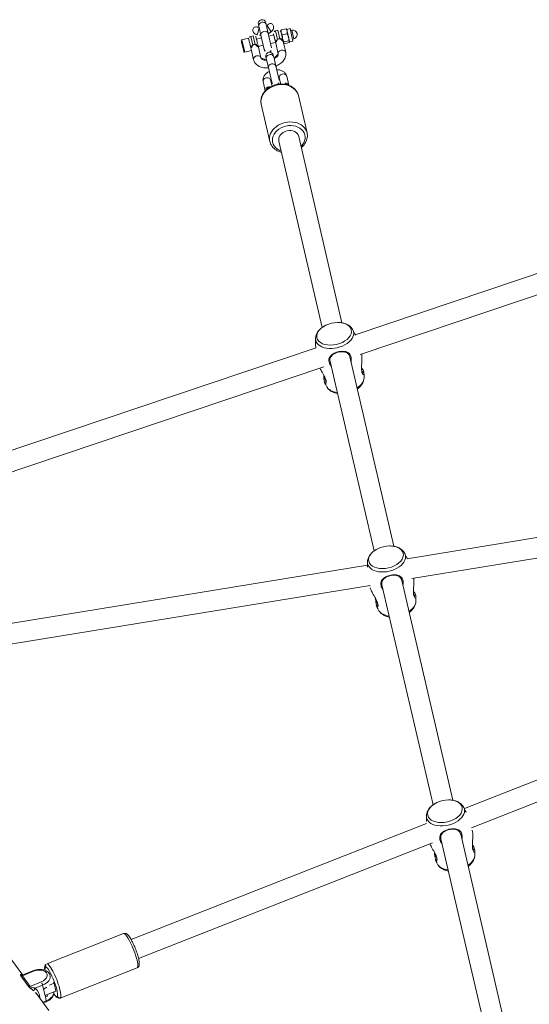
# Model space of a CAD drawing. Extents: x 5477758 to 5478338, y 5918274 to 5918502.
# Tile 113 of 121: x 5477951.285 to 5477951.685, y 5918463.409 to 5918464.182. Entities that reach past the tile are written whole.
import ezdxf

# ---------------------------------------------------------------- set-up
doc = ezdxf.new("R2010")
doc.units = 0
doc.layers.get('0').update_dxf_attribs({"color": 8, "linetype": 'CONTINUOUS', "lineweight": 13})
doc.layers.add('0_PROJEKTOWANE ZABAWKI', color=8, linetype='CONTINUOUS', lineweight=0)

# ---------------------------------------------------------------- blocks, each defined once
blk = doc.blocks.new('zw$CEC1')
for p, q in [((976.458, -618.258), (980.843, -663.577)), ((978.05, -618.103), (982.447, -663.542)), ((1001.184, -629.35), (998.924, -663.569)), ((1002.78, -629.456), (1000.527, -663.567)), ((1014.776, -634.339), (1019.084, -663.642)), ((1016.359, -634.107), (1020.671, -663.437)), ((956.177, -663.833), (956.177, -663.432)), ((956.237, -663.388), (956.218, -663.399)), ((957.237, -663.128), (956.237, -663.128)), ((956.237, -663.388), (956.237, -663.128)), ((956.237, -663.388), (956.378, -663.388)), ((956.378, -663.388), (956.859, -663.388)), ((957.087, -663.028), (956.387, -663.028)), ((956.387, -663.128), (956.387, -663.028)), ((956.579, -663.833), (956.579, -663.432)), ((956.859, -663.388), (957.218, -663.388)), ((957.087, -663.128), (957.087, -663.028)), ((957.139, -663.833), (957.139, -663.432)), ((957.218, -663.388), (957.237, -663.388)), ((957.237, -663.388), (957.237, -663.128)), ((957.237, -663.388), (957.257, -663.399)), ((957.298, -663.833), (957.298, -663.432)), ((956.84, -664.078), (956.137, -664.078)), ((956.137, -664.078), (956.137, -664.278)), ((956.137, -664.278), (956.84, -664.278)), ((956.237, -663.878), (956.218, -663.866)), ((956.237, -663.878), (956.378, -663.878)), ((956.378, -663.878), (956.859, -663.878)), ((956.859, -663.878), (956.997, -663.878)), ((957.969, -663.878), (957.107, -663.878)), ((957.237, -663.878), (957.257, -663.866)), ((960.555, -664.228), (959.816, -664.228)), ((961.509, -663.678), (964.526, -663.678)), ((983.864, -663.584), (983.786, -663.668)), ((1001.904, -663.584), (1001.826, -663.668)), ((1022.403, -663.584), (1022.325, -663.668)), ((955.486, -664.878), (955.349, -664.878)), ((955.486, -664.878), (956.225, -664.878)), ((957.387, -664.878), (956.225, -664.878)), ((956.806, -664.478), (956.337, -664.478)), ((956.437, -664.878), (956.437, -664.478)), ((957.037, -664.878), (957.037, -664.478)), ((957.969, -664.478), (957.107, -664.478)), ((958.103, -664.878), (957.965, -664.878)), ((958.103, -664.878), (958.842, -664.878)), ((960.004, -664.878), (958.842, -664.878)), ((960.318, -664.828), (959.816, -664.828)), ((964.649, -664.378), (979.698, -664.378)), ((982.446, -664.378), (997.738, -664.378)), ((1000.486, -664.378), (1018.237, -664.378)), ((1020.985, -664.378), (1038.08, -664.378)), ((955.349, -665.478), (955.486, -665.478)), ((955.486, -665.478), (956.225, -665.478)), ((956.225, -665.478), (957.387, -665.478)), ((956.437, -665.878), (956.437, -665.478)), ((957.037, -665.878), (957.037, -665.478)), ((957.965, -665.478), (958.103, -665.478)), ((958.103, -665.478), (958.842, -665.478)), ((958.842, -665.478), (960.004, -665.478)), ((959.816, -665.528), (960.318, -665.528)), ((956.84, -666.078), (956.137, -666.078)), ((956.137, -666.078), (956.137, -666.278)), ((956.137, -666.278), (956.84, -666.278)), ((956.997, -666.478), (956.237, -666.478)), ((956.237, -667.018), (956.237, -666.478)), ((956.337, -665.878), (956.806, -665.878)), ((957.107, -665.878), (957.969, -665.878)), ((957.107, -666.478), (957.969, -666.478)), ((957.237, -667.018), (957.237, -666.478)), ((959.816, -666.128), (960.555, -666.128)), ((964.649, -665.978), (979.698, -665.978)), ((982.446, -665.978), (997.738, -665.978)), ((982.738, -666.548), (986.713, -707.63)), ((1000.486, -665.978), (1018.237, -665.978)), ((1020.985, -665.978), (1038.08, -665.978)), ((956.237, -667.018), (957.237, -667.018)), ((957.177, -667.078), (956.297, -667.078)), ((961.509, -666.678), (964.526, -666.678)), ((981.156, -666.809), (985.121, -707.784)), ((983.864, -666.772), (983.786, -666.688)), ((998.714, -666.743), (996.285, -703.519)), ((1000.308, -666.893), (997.882, -703.625)), ((1001.904, -666.772), (1001.826, -666.688)), ((1019.55, -666.809), (1023.18, -691.502)), ((1021.149, -666.686), (1024.763, -691.269)), ((1022.403, -666.772), (1022.325, -666.688)), ((1023.536, -698.39), (1022.592, -691.97)), ((1026.405, -697.968), (1025.461, -691.548)), ((1024.539, -698.346), (1024.512, -698.346)), ((1025.099, -698.212), (1025.163, -698.187)), ((1025.163, -698.187), (1025.22, -698.576)), ((1025.163, -698.187), (1025.794, -698.187)), ((1025.927, -699.092), (1025.794, -698.187)), ((1025.209, -699.718), (1025.107, -699.092)), ((1025.423, -699.092), (1025.107, -699.092)), ((1026.053, -699.092), (1025.423, -699.092)), ((1025.615, -699.729), (1027.163, -699.069)), ((1026.368, -699.092), (1026.053, -699.092)), ((1026.368, -699.092), (1026.416, -699.388)), ((1026.486, -699.358), (1026.447, -699.111)), ((1023.974, -700.423), (1023.838, -699.581)), ((1024.028, -700.475), (1023.878, -699.549)), ((1024.831, -699.143), (1024.98, -700.069)), ((1022.638, -700.998), (1023.975, -700.428)), ((1024.006, -700.608), (1024.959, -700.202)), ((1024.98, -700.069), (1024.028, -700.475))]:
    blk.add_line(p, q)
for centre, radius, start, end in [((956.737, -663.028), 0.35, 0, 180), ((956.337, -664.078), 0.2, 90, 180), ((956.337, -664.278), 0.2, 180, 270), ((955.349, -665.178), 0.3, 90, 270), ((957.387, -665.178), 0.3, 15.64611, 90), ((957.965, -665.178), 0.3, 90, 270), ((960.004, -665.178), 0.3, 19.33932, 90), ((981.717, -665.178), 2.175, 167.38489, 192.61511), ((999.757, -665.178), 2.175, 167.38489, 192.61511), ((1020.256, -665.178), 2.175, 167.38489, 192.61511), ((957.387, -665.178), 0.3, 270, 344.35389), ((960.004, -665.178), 0.3, 270, 340.66068), ((956.337, -666.078), 0.2, 90, 180), ((956.337, -666.278), 0.2, 180, 270), ((956.297, -667.018), 0.06, 180, 270), ((957.177, -667.018), 0.06, 270, 0)]:
    blk.add_arc(centre, radius, start, end)
for centre, major_axis, ratio, start_param, end_param in [((956.806, -664.078), (0, 0.2), 0.171491, 4.712389, 6.283185), ((956.806, -664.278), (0, -0.2), 0.171491, 0, 1.570796), ((957.969, -664.178), (0, -0.3), 0.788011, 3.141593, 6.283185), ((959.816, -664.528), (0, 0.3), 0.788011, 0, 3.141593), ((961.509, -665.178), (0, -1.5), 0.788011, 3.141593, 6.283185), ((960.555, -664.528), (0, 0.3), 0.788011, 0, 2.115993), ((964.526, -665.178), (0, 1.5), 0.788011, 0, 3.141593), ((964.649, -665.178), (0, -1.3), 0.788011, 2.23367, 7.191108), ((980.399, -665.178), (0, 1.39), 0.615661, 1.919462, 7.505316), ((980.58, -665.178), (0, -1.527), 0.615661, 6.127432, 9.580532), ((984.155, -665.178), (0, 1.527), 0.615661, 5.263802, 6.127432), ((998.439, -665.178), (0, 1.39), 0.615661, 1.919462, 7.505316), ((998.62, -665.178), (0, -1.527), 0.615661, 6.127432, 9.580532), ((1002.194, -665.178), (0, 1.527), 0.615661, 5.263802, 6.127432), ((1018.939, -665.178), (0, 1.39), 0.615661, 1.919462, 7.505316), ((1019.12, -665.178), (0, -1.527), 0.615661, 6.127432, 9.580532), ((1022.694, -665.178), (0, 1.527), 0.615661, 5.263802, 6.127432), ((955.486, -665.178), (0, -0.3), 0.788011, 3.141593, 6.283185), ((956.225, -665.178), (0, -0.3), 0.788011, 3.141593, 6.283185), ((958.103, -665.178), (0, 0.3), 0.788011, 0, 3.141593), ((958.842, -665.178), (0, -0.3), 0.788011, 3.141593, 6.283185), ((964.649, -665.178), (0, -0.8), 0.788011, 3.141593, 6.283185), ((959.816, -665.828), (0, 0.3), 0.788011, 0, 3.141593), ((960.555, -665.828), (0, -0.3), 0.788011, 4.167192, 6.283185), ((956.806, -666.078), (0, 0.2), 0.171491, 4.712389, 6.283185), ((956.806, -666.278), (0, -0.2), 0.171491, 0, 1.570796), ((957.969, -666.178), (0, 0.3), 0.788011, 0, 3.141593), ((984.155, -665.178), (0, -1.527), 0.615661, 0.155754, 1.019383), ((1002.194, -665.178), (0, -1.527), 0.615661, 0.155754, 1.019383), ((1022.694, -665.178), (0, -1.527), 0.615661, 0.155754, 1.019383), ((1024.027, -691.759), (-1.435, -0.211), 0.183044, 3.141593, 6.283185), ((1024.971, -698.179), (1.435, 0.211), 0.183044, 0, 3.141593), ((1024.999, -698.373), (-1.237, -0.182), 0.183044, 2.434663, 6.897606), ((1024.512, -699.346), (0, 1), 0.615661, 4.968952, 6.283185), ((1025.773, -699.346), (0, 1), 0.615661, 4.968952, 6.210794), ((1024.354, -699.346), (0, 0.8), 0.615661, 4.968952, 8.110545), ((1024.988, -699.143), (0.197, 0.032), 0.199964, 0.891363, 2.46216), ((1024.827, -699.346), (0, 1), 0.615661, 4.968952, 5.75222), ((1025.458, -699.346), (0, -1), 0.615661, 1.82736, 2.448725), ((1026.249, -699.143), (0.197, 0.032), 0.199964, 0, 0.891363), ((1024.036, -699.549), (-0.197, -0.032), 0.199964, 5.603752, 6.283185), ((1026.064, -701.114), (-0.647, 1.518), 0.762217, 5.785705, 6.475328), ((1025.328, -699.667), (0.121, -0.159), 0.635409, 4.551611, 6.122408), ((1026.184, -701.063), (-0.568, 1.334), 0.762217, 0, 0.192143), ((1023.87, -700.475), (0.078, -0.184), 0.762217, 0.500293, 1.25675), ((1024.823, -700.069), (-0.078, 0.184), 0.762217, 3.641886, 4.398342)]:
    blk.add_ellipse(centre, major_axis=major_axis, ratio=ratio, start_param=start_param, end_param=end_param)
for points, weights in [([(956.378, -663.388), (956.285, -663.388), (956.177, -663.432)], [1, 1.0379548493, 1]), ([(956.177, -663.432), (956.199, -663.41), (956.218, -663.399)], [1, 1.01849232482, 1.01896502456]), ([(956.579, -663.432), (956.471, -663.388), (956.378, -663.388)], [1, 1.0379548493, 1]), ([(956.859, -663.388), (956.729, -663.388), (956.579, -663.432)], [1, 1.0379548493, 1]), ([(957.139, -663.432), (956.989, -663.388), (956.859, -663.388)], [1, 1.0379548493, 1]), ([(957.218, -663.388), (957.182, -663.388), (957.139, -663.432)], [1, 1.0379548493, 1]), ([(957.298, -663.432), (957.255, -663.388), (957.218, -663.388)], [1, 1.0379548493, 1]), ([(956.218, -663.866), (956.199, -663.855), (956.177, -663.833)], [1.01896502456, 1.01849232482, 1]), ([(956.177, -663.833), (956.285, -663.878), (956.378, -663.878)], [1, 1.0379548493, 1]), ([(956.378, -663.878), (956.471, -663.878), (956.579, -663.833)], [1, 1.0379548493, 1]), ([(956.579, -663.833), (956.729, -663.878), (956.859, -663.878)], [1, 1.0379548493, 1]), ([(956.859, -663.878), (956.989, -663.878), (957.139, -663.833)], [1, 1.0379548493, 1]), ([(957.139, -663.833), (957.182, -663.878), (957.218, -663.878)], [1, 1.0379548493, 1]), ([(957.218, -663.878), (957.255, -663.878), (957.298, -663.833)], [1, 1.0379548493, 1])]:
    blk.add_rational_spline(points, weights, degree=2)
for points in [[(982.454, -663.428), (982.448, -663.428), (982.442, -663.428), (982.436, -663.428)], [(1020.993, -663.428), (1020.885, -663.427), (1020.778, -663.428), (1020.67, -663.431)], [(960.56, -664.228), (960.558, -664.228), (960.556, -664.228), (960.555, -664.228)], [(960.555, -666.128), (960.556, -666.128), (960.558, -666.128), (960.56, -666.128)], [(1000.305, -666.927), (1000.368, -666.928), (1000.431, -666.928), (1000.493, -666.927)]]:
    blk.add_open_spline(points, degree=3)
for points, knots in [([(982.454, -663.428), (982.485, -663.429), (982.52, -663.431), (982.684, -663.452), (982.84, -663.492), (983.122, -663.575), (983.247, -663.615), (983.466, -663.675), (983.559, -663.697), (983.713, -663.722), (983.777, -663.728), (983.885, -663.728), (983.93, -663.722), (984.017, -663.698), (984.046, -663.675), (984.055, -663.631), (984.033, -663.609), (983.956, -663.588), (983.914, -663.584), (983.864, -663.584)], [2.563281, 2.563281, 2.563281, 2.563281, 2.697965, 2.697965, 3.153203, 3.153203, 3.502067, 3.502067, 3.780122, 3.780122, 4.001384, 4.001384, 4.222645, 4.222645, 4.547705, 4.547705, 4.884312, 4.884312, 5.105983, 5.105983, 5.105983, 5.105983]), ([(1000.537, -663.43), (1000.556, -663.431), (1000.576, -663.433), (1000.724, -663.452), (1000.88, -663.492), (1001.162, -663.575), (1001.287, -663.615), (1001.505, -663.675), (1001.599, -663.697), (1001.753, -663.722), (1001.816, -663.728), (1001.925, -663.728), (1001.97, -663.722), (1002.057, -663.698), (1002.085, -663.675), (1002.094, -663.631), (1002.073, -663.609), (1001.996, -663.588), (1001.954, -663.584), (1001.904, -663.584)], [2.621859, 2.621859, 2.621859, 2.621859, 2.697965, 2.697965, 3.153203, 3.153203, 3.502067, 3.502067, 3.780122, 3.780122, 4.001384, 4.001384, 4.222645, 4.222645, 4.547705, 4.547705, 4.884312, 4.884312, 5.105983, 5.105983, 5.105983, 5.105983]), ([(1020.993, -663.428), (1021.024, -663.429), (1021.059, -663.431), (1021.224, -663.452), (1021.379, -663.492), (1021.661, -663.575), (1021.787, -663.615), (1022.005, -663.675), (1022.099, -663.697), (1022.253, -663.722), (1022.316, -663.728), (1022.424, -663.728), (1022.47, -663.722), (1022.556, -663.698), (1022.585, -663.675), (1022.594, -663.631), (1022.572, -663.609), (1022.495, -663.588), (1022.454, -663.584), (1022.403, -663.584)], [2.563281, 2.563281, 2.563281, 2.563281, 2.697965, 2.697965, 3.153203, 3.153203, 3.502067, 3.502067, 3.780122, 3.780122, 4.001384, 4.001384, 4.222645, 4.222645, 4.547705, 4.547705, 4.884312, 4.884312, 5.105983, 5.105983, 5.105983, 5.105983]), ([(956.84, -664.078), (956.828, -664.11), (956.821, -664.145), (956.821, -664.211), (956.828, -664.245), (956.84, -664.278)], [0.8233372, 0.8233372, 0.8233372, 0.8233372, 0.9225373, 0.9225373, 1.0217374, 1.0217374, 1.0217374, 1.0217374]), ([(957.107, -663.878), (957.077, -663.878), (957.042, -663.886), (956.975, -663.916), (956.943, -663.939), (956.889, -663.992), (956.864, -664.025), (956.845, -664.067), (956.842, -664.072), (956.84, -664.078)], [0.4612687, 0.4612687, 0.4612687, 0.4612687, 0.5764284, 0.5764284, 0.6915882, 0.6915882, 0.8070628, 0.8070628, 0.8233372, 0.8233372, 0.8233372, 0.8233372]), ([(956.84, -664.278), (956.842, -664.283), (956.845, -664.288), (956.864, -664.33), (956.889, -664.364), (956.943, -664.416), (956.975, -664.439), (957.042, -664.47), (957.077, -664.478), (957.107, -664.478)], [1.0217374, 1.0217374, 1.0217374, 1.0217374, 1.0380119, 1.0380119, 1.1534864, 1.1534864, 1.2686462, 1.2686462, 1.383806, 1.383806, 1.383806, 1.383806]), ([(957.107, -663.878), (957.089, -663.878), (957.072, -663.878), (957.039, -663.878), (957.022, -663.878), (957.003, -663.878), (957, -663.878), (956.997, -663.878)], [-0.000731, -0.000731, -0.000731, -0.000731, 0.0543454, 0.0543454, 0.1086958, 0.1086958, 0.1182162, 0.1182162, 0.1182162, 0.1182162]), ([(958.861, -664.878), (958.857, -664.857), (958.854, -664.837), (958.824, -664.682), (958.782, -664.552), (958.668, -664.314), (958.595, -664.206), (958.424, -664.033), (958.327, -663.966), (958.139, -663.894), (958.054, -663.878), (957.969, -663.878)], [3.39678, 3.39678, 3.39678, 3.39678, 3.449185, 3.449185, 3.803886, 3.803886, 4.158569, 4.158569, 4.480785, 4.480785, 4.712389, 4.712389, 4.712389, 4.712389]), ([(959.816, -664.228), (959.749, -664.228), (959.681, -664.241), (959.553, -664.289), (959.493, -664.325), (959.378, -664.421), (959.326, -664.484), (959.232, -664.633), (959.194, -664.722), (959.16, -664.836), (959.155, -664.857), (959.15, -664.878)], [1.570796, 1.570796, 1.570796, 1.570796, 1.798267, 1.798267, 2.044538, 2.044538, 2.343242, 2.343242, 2.698722, 2.698722, 2.777488, 2.777488, 2.777488, 2.777488]), ([(961.509, -666.678), (961.382, -666.678), (961.255, -666.653), (961.014, -666.559), (960.899, -666.489), (960.691, -666.307), (960.598, -666.194), (960.444, -665.937), (960.383, -665.792), (960.303, -665.485), (960.283, -665.323), (960.286, -665), (960.309, -664.838), (960.395, -664.532), (960.459, -664.386), (960.622, -664.129), (960.721, -664.016), (960.943, -663.837), (961.065, -663.769), (961.297, -663.695), (961.403, -663.678), (961.509, -663.678)], [4.712389, 4.712389, 4.712389, 4.712389, 5.009906, 5.009906, 5.31448, 5.31448, 5.633101, 5.633101, 5.961768, 5.961768, 6.294226, 6.294226, 6.627402, 6.627402, 6.959734, 6.959734, 7.287847, 7.287847, 7.604894, 7.604894, 7.853982, 7.853982, 7.853982, 7.853982]), ([(964.526, -663.678), (964.652, -663.678), (964.779, -663.702), (965.021, -663.796), (965.135, -663.867), (965.344, -664.049), (965.437, -664.161), (965.53, -664.317), (965.547, -664.347), (965.562, -664.378)], [1.5707963, 1.5707963, 1.5707963, 1.5707963, 1.8683137, 1.8683137, 2.1728874, 2.1728874, 2.4915085, 2.4915085, 2.5649464, 2.5649464, 2.5649464, 2.5649464]), ([(980.435, -663.669), (980.342, -663.693), (980.256, -663.731), (980.098, -663.83), (980.028, -663.89), (979.903, -664.024), (979.848, -664.098), (979.753, -664.256), (979.712, -664.34), (979.643, -664.517), (979.616, -664.608), (979.595, -664.703)], [1.72655, 1.72655, 1.72655, 1.72655, 1.939826, 1.939826, 2.153101, 2.153101, 2.366376, 2.366376, 2.579652, 2.579652, 2.792927, 2.792927, 2.792927, 2.792927]), ([(980.876, -663.57), (980.857, -663.574), (980.838, -663.578), (980.689, -663.608), (980.56, -663.637), (980.435, -663.669)], [7.97254672, 7.97254672, 7.97254672, 7.97254672, 7.97724161, 7.97724161, 8.00973539, 8.00973539, 8.00973539, 8.00973539]), ([(982.839, -664.378), (982.751, -664.335), (982.659, -664.307), (982.522, -664.29), (982.476, -664.289), (982.336, -664.3), (982.251, -664.329), (982.09, -664.433), (982.021, -664.514), (981.916, -664.721), (981.881, -664.848), (981.847, -665.129), (981.849, -665.284), (981.894, -665.561), (981.935, -665.685), (982.06, -665.894), (982.148, -665.977), (982.329, -666.051), (982.405, -666.065), (982.592, -666.064), (982.703, -666.039), (982.819, -665.987), (982.829, -665.983), (982.839, -665.978)], [0.917325, 0.917325, 0.917325, 0.917325, 1.195172, 1.195172, 1.338163, 1.338163, 1.641443, 1.641443, 2.000354, 2.000354, 2.378495, 2.378495, 2.778067, 2.778067, 3.160574, 3.160574, 3.571316, 3.571316, 3.82522, 3.82522, 4.155877, 4.155877, 4.187606, 4.187606, 4.187606, 4.187606]), ([(983.864, -663.584), (983.794, -663.584), (983.707, -663.593), (983.535, -663.619), (983.456, -663.634), (983.373, -663.649)], [0, 0, 0, 0, 0.3049992, 0.3049992, 0.5374799, 0.5374799, 0.5374799, 0.5374799]), ([(983.536, -663.69), (983.547, -663.689), (983.558, -663.687), (983.652, -663.674), (983.726, -663.668), (983.786, -663.668)], [-0.3431311, -0.3431311, -0.3431311, -0.3431311, -0.3049992, -0.3049992, 0, 0, 0, 0]), ([(983.786, -663.668), (983.829, -663.668), (983.866, -663.671), (983.93, -663.686), (983.951, -663.7), (983.955, -663.715)], [-5.1059832, -5.1059832, -5.1059832, -5.1059832, -4.8843118, -4.8843118, -4.5869584, -4.5869584, -4.5869584, -4.5869584]), ([(984.3, -663.669), (984.279, -663.664), (984.257, -663.658), (984.213, -663.647), (984.192, -663.642), (984.148, -663.632), (984.126, -663.627), (984.082, -663.617), (984.059, -663.612), (984.015, -663.602), (983.993, -663.597), (983.97, -663.593)], [7.69822787, 7.69822787, 7.69822787, 7.69822787, 7.70381736, 7.70381736, 7.70940684, 7.70940684, 7.71499632, 7.71499632, 7.7205858, 7.7205858, 7.72617529, 7.72617529, 7.72617529, 7.72617529]), ([(985.037, -664.378), (985.007, -664.308), (984.973, -664.241), (984.887, -664.098), (984.832, -664.024), (984.707, -663.89), (984.636, -663.83), (984.479, -663.731), (984.392, -663.693), (984.3, -663.669)], [0.6033121, 0.6033121, 0.6033121, 0.6033121, 0.7752163, 0.7752163, 0.9884917, 0.9884917, 1.2017672, 1.2017672, 1.4150426, 1.4150426, 1.4150426, 1.4150426]), ([(998.474, -663.669), (998.382, -663.693), (998.295, -663.731), (998.138, -663.83), (998.068, -663.89), (997.943, -664.024), (997.888, -664.098), (997.792, -664.256), (997.752, -664.34), (997.683, -664.517), (997.656, -664.608), (997.635, -664.703)], [4.868143, 4.868143, 4.868143, 4.868143, 5.081418, 5.081418, 5.294694, 5.294694, 5.507969, 5.507969, 5.721244, 5.721244, 5.93452, 5.93452, 5.93452, 5.93452]), ([(998.94, -663.566), (998.913, -663.571), (998.886, -663.576), (998.729, -663.608), (998.6, -663.637), (998.474, -663.669)], [4.828956, 4.828956, 4.828956, 4.828956, 4.83564895, 4.83564895, 4.86814274, 4.86814274, 4.86814274, 4.86814274]), ([(1000.879, -664.378), (1000.791, -664.335), (1000.699, -664.307), (1000.562, -664.29), (1000.516, -664.289), (1000.376, -664.3), (1000.29, -664.329), (1000.13, -664.433), (1000.061, -664.514), (999.956, -664.721), (999.921, -664.848), (999.886, -665.129), (999.889, -665.284), (999.934, -665.561), (999.975, -665.685), (1000.1, -665.894), (1000.188, -665.977), (1000.369, -666.051), (1000.445, -666.065), (1000.632, -666.064), (1000.743, -666.039), (1000.859, -665.987), (1000.869, -665.983), (1000.879, -665.978)], [0.917325, 0.917325, 0.917325, 0.917325, 1.195172, 1.195172, 1.338163, 1.338163, 1.641443, 1.641443, 2.000354, 2.000354, 2.378495, 2.378495, 2.778067, 2.778067, 3.160574, 3.160574, 3.571316, 3.571316, 3.82522, 3.82522, 4.155877, 4.155877, 4.187606, 4.187606, 4.187606, 4.187606]), ([(1001.904, -663.584), (1001.834, -663.584), (1001.746, -663.593), (1001.575, -663.619), (1001.496, -663.634), (1001.413, -663.649)], [0, 0, 0, 0, 0.3049992, 0.3049992, 0.5374799, 0.5374799, 0.5374799, 0.5374799]), ([(1001.576, -663.69), (1001.587, -663.689), (1001.597, -663.687), (1001.692, -663.674), (1001.766, -663.668), (1001.826, -663.668)], [-0.3431311, -0.3431311, -0.3431311, -0.3431311, -0.3049992, -0.3049992, 0, 0, 0, 0]), ([(1001.826, -663.668), (1001.869, -663.668), (1001.905, -663.671), (1001.97, -663.686), (1001.991, -663.7), (1001.995, -663.715)], [-5.1059832, -5.1059832, -5.1059832, -5.1059832, -4.8843118, -4.8843118, -4.5869584, -4.5869584, -4.5869584, -4.5869584]), ([(1002.34, -663.669), (1002.319, -663.664), (1002.297, -663.658), (1002.253, -663.647), (1002.231, -663.642), (1002.188, -663.632), (1002.166, -663.627), (1002.121, -663.617), (1002.099, -663.612), (1002.055, -663.602), (1002.033, -663.597), (1002.01, -663.593)], [4.55663522, 4.55663522, 4.55663522, 4.55663522, 4.5622247, 4.5622247, 4.56781418, 4.56781418, 4.57340367, 4.57340367, 4.57899315, 4.57899315, 4.58458263, 4.58458263, 4.58458263, 4.58458263]), ([(1003.076, -664.378), (1003.047, -664.308), (1003.013, -664.241), (1002.927, -664.098), (1002.872, -664.024), (1002.747, -663.89), (1002.676, -663.83), (1002.519, -663.731), (1002.432, -663.693), (1002.34, -663.669)], [3.7449048, 3.7449048, 3.7449048, 3.7449048, 3.916809, 3.916809, 4.1300844, 4.1300844, 4.3433598, 4.3433598, 4.5566352, 4.5566352, 4.5566352, 4.5566352]), ([(1018.974, -663.669), (1018.882, -663.693), (1018.795, -663.731), (1018.638, -663.83), (1018.567, -663.89), (1018.442, -664.024), (1018.387, -664.098), (1018.292, -664.256), (1018.251, -664.34), (1018.183, -664.517), (1018.155, -664.608), (1018.134, -664.703)], [4.868143, 4.868143, 4.868143, 4.868143, 5.081418, 5.081418, 5.294694, 5.294694, 5.507969, 5.507969, 5.721244, 5.721244, 5.93452, 5.93452, 5.93452, 5.93452]), ([(1019.385, -663.576), (1019.376, -663.578), (1019.367, -663.58), (1019.228, -663.608), (1019.099, -663.637), (1018.974, -663.669)], [4.83345211, 4.83345211, 4.83345211, 4.83345211, 4.83564895, 4.83564895, 4.86814274, 4.86814274, 4.86814274, 4.86814274]), ([(1021.378, -664.378), (1021.29, -664.335), (1021.198, -664.307), (1021.061, -664.29), (1021.015, -664.289), (1020.876, -664.3), (1020.79, -664.329), (1020.629, -664.433), (1020.561, -664.514), (1020.455, -664.721), (1020.42, -664.848), (1020.386, -665.129), (1020.388, -665.284), (1020.433, -665.561), (1020.474, -665.685), (1020.599, -665.894), (1020.687, -665.977), (1020.868, -666.051), (1020.944, -666.065), (1021.131, -666.064), (1021.242, -666.039), (1021.358, -665.987), (1021.368, -665.983), (1021.379, -665.978)], [0.917325, 0.917325, 0.917325, 0.917325, 1.195172, 1.195172, 1.338163, 1.338163, 1.641443, 1.641443, 2.000354, 2.000354, 2.378495, 2.378495, 2.778067, 2.778067, 3.160574, 3.160574, 3.571316, 3.571316, 3.82522, 3.82522, 4.155877, 4.155877, 4.187606, 4.187606, 4.187606, 4.187606]), ([(1022.403, -663.584), (1022.333, -663.584), (1022.246, -663.593), (1022.075, -663.619), (1021.995, -663.634), (1021.912, -663.649)], [0, 0, 0, 0, 0.3049992, 0.3049992, 0.5374799, 0.5374799, 0.5374799, 0.5374799]), ([(1022.075, -663.69), (1022.086, -663.689), (1022.097, -663.687), (1022.191, -663.674), (1022.265, -663.668), (1022.325, -663.668)], [-0.3431311, -0.3431311, -0.3431311, -0.3431311, -0.3049992, -0.3049992, 0, 0, 0, 0]), ([(1022.325, -663.668), (1022.369, -663.668), (1022.405, -663.671), (1022.469, -663.686), (1022.49, -663.7), (1022.494, -663.715)], [-5.1059832, -5.1059832, -5.1059832, -5.1059832, -4.8843118, -4.8843118, -4.5869584, -4.5869584, -4.5869584, -4.5869584]), ([(1022.84, -663.669), (1022.818, -663.664), (1022.796, -663.658), (1022.753, -663.647), (1022.731, -663.642), (1022.687, -663.632), (1022.665, -663.627), (1022.621, -663.617), (1022.599, -663.612), (1022.554, -663.602), (1022.532, -663.597), (1022.51, -663.593)], [4.55663522, 4.55663522, 4.55663522, 4.55663522, 4.5622247, 4.5622247, 4.56781418, 4.56781418, 4.57340367, 4.57340367, 4.57899315, 4.57899315, 4.58458263, 4.58458263, 4.58458263, 4.58458263]), ([(1023.576, -664.378), (1023.546, -664.308), (1023.512, -664.241), (1023.426, -664.098), (1023.371, -664.024), (1023.246, -663.89), (1023.176, -663.83), (1023.019, -663.731), (1022.932, -663.693), (1022.84, -663.669)], [3.7449048, 3.7449048, 3.7449048, 3.7449048, 3.916809, 3.916809, 4.1300844, 4.1300844, 4.3433598, 4.3433598, 4.5566352, 4.5566352, 4.5566352, 4.5566352]), ([(956.142, -664.625), (956.135, -664.61), (956.126, -664.595), (956.099, -664.551), (956.078, -664.523), (956.026, -664.464), (955.983, -664.427), (955.908, -664.382), (955.865, -664.364), (955.784, -664.345), (955.732, -664.343), (955.654, -664.359), (955.614, -664.376), (955.559, -664.417), (955.533, -664.447), (955.503, -664.508), (955.495, -664.549), (955.495, -664.617), (955.501, -664.651), (955.52, -664.718), (955.534, -664.751), (955.563, -664.812), (955.58, -664.844), (955.598, -664.878)], [2.519716, 2.519716, 2.519716, 2.519716, 2.567667, 2.567667, 2.661759, 2.661759, 2.804955, 2.804955, 2.922592, 2.922592, 3.053544, 3.053544, 3.161839, 3.161839, 3.260724, 3.260724, 3.365464, 3.365464, 3.461989, 3.461989, 3.558514, 3.558514, 3.664133, 3.664133, 3.664133, 3.664133]), ([(956.143, -664.625), (956.177, -664.692), (956.203, -664.763), (956.227, -664.85), (956.23, -664.864), (956.234, -664.878)], [2.4479866, 2.4479866, 2.4479866, 2.4479866, 2.725429, 2.725429, 2.7774884, 2.7774884, 2.7774884, 2.7774884]), ([(956.806, -664.478), (956.832, -664.478), (956.859, -664.478), (956.908, -664.478), (956.931, -664.478), (956.975, -664.478), (956.997, -664.478), (957.032, -664.478), (957.047, -664.478), (957.077, -664.478), (957.092, -664.478), (957.107, -664.478)], [1.0627218, 1.0627218, 1.0627218, 1.0627218, 1.1413327, 1.1413327, 1.2113557, 1.2113557, 1.2813788, 1.2813788, 1.3294665, 1.3294665, 1.3775542, 1.3775542, 1.3775542, 1.3775542]), ([(958.249, -664.878), (958.246, -664.864), (958.242, -664.851), (958.22, -664.774), (958.197, -664.716), (958.146, -664.62), (958.119, -664.582), (958.068, -664.524), (958.043, -664.506), (958, -664.481), (957.984, -664.478), (957.97, -664.478), (957.969, -664.478), (957.969, -664.478)], [3.522571, 3.522571, 3.522571, 3.522571, 3.576886, 3.576886, 3.849165, 3.849165, 4.112524, 4.112524, 4.375829, 4.375829, 4.698103, 4.698103, 4.712389, 4.712389, 4.712389, 4.712389]), ([(959.828, -664.828), (959.824, -664.83), (959.819, -664.835), (959.805, -664.851), (959.796, -664.863), (959.787, -664.878)], [2.0061313, 2.0061313, 2.0061313, 2.0061313, 2.1774678, 2.1774678, 2.3661809, 2.3661809, 2.3661809, 2.3661809]), ([(982.446, -665.978), (982.375, -665.978), (982.308, -665.965), (982.143, -665.894), (982.062, -665.814), (981.949, -665.62), (981.914, -665.509), (981.876, -665.268), (981.873, -665.137), (981.903, -664.894), (981.933, -664.781), (982.027, -664.591), (982.089, -664.513), (982.239, -664.413), (982.319, -664.385), (982.42, -664.378), (982.433, -664.378), (982.446, -664.378)], [-3.810737, -3.810737, -3.810737, -3.810737, -3.571316, -3.571316, -3.160574, -3.160574, -2.778067, -2.778067, -2.378495, -2.378495, -2.000354, -2.000354, -1.641443, -1.641443, -1.338163, -1.338163, -1.294541, -1.294541, -1.294541, -1.294541]), ([(1000.486, -665.978), (1000.415, -665.978), (1000.348, -665.965), (1000.183, -665.894), (1000.102, -665.814), (999.989, -665.62), (999.954, -665.509), (999.915, -665.268), (999.913, -665.137), (999.943, -664.894), (999.973, -664.781), (1000.067, -664.591), (1000.129, -664.513), (1000.279, -664.413), (1000.359, -664.385), (1000.46, -664.378), (1000.473, -664.378), (1000.486, -664.378)], [-3.810737, -3.810737, -3.810737, -3.810737, -3.571316, -3.571316, -3.160574, -3.160574, -2.778067, -2.778067, -2.378495, -2.378495, -2.000354, -2.000354, -1.641443, -1.641443, -1.338163, -1.338163, -1.294541, -1.294541, -1.294541, -1.294541]), ([(1020.985, -665.978), (1020.915, -665.978), (1020.848, -665.965), (1020.683, -665.894), (1020.601, -665.814), (1020.489, -665.62), (1020.453, -665.509), (1020.415, -665.268), (1020.413, -665.137), (1020.442, -664.894), (1020.472, -664.781), (1020.566, -664.591), (1020.629, -664.513), (1020.778, -664.413), (1020.858, -664.385), (1020.959, -664.378), (1020.972, -664.378), (1020.985, -664.378)], [-3.810737, -3.810737, -3.810737, -3.810737, -3.571316, -3.571316, -3.160574, -3.160574, -2.778067, -2.778067, -2.378495, -2.378495, -2.000354, -2.000354, -1.641443, -1.641443, -1.338163, -1.338163, -1.294541, -1.294541, -1.294541, -1.294541]), ([(955.598, -665.478), (955.58, -665.511), (955.563, -665.544), (955.534, -665.605), (955.52, -665.637), (955.501, -665.704), (955.495, -665.739), (955.495, -665.806), (955.503, -665.847), (955.533, -665.908), (955.559, -665.938), (955.614, -665.98), (955.654, -665.997), (955.732, -666.013), (955.784, -666.011), (955.865, -665.992), (955.908, -665.973), (955.983, -665.929), (956.026, -665.891), (956.078, -665.832), (956.099, -665.805), (956.126, -665.76), (956.135, -665.745), (956.142, -665.73)], [0.302798, 0.302798, 0.302798, 0.302798, 0.408417, 0.408417, 0.504942, 0.504942, 0.601467, 0.601467, 0.706207, 0.706207, 0.805092, 0.805092, 0.913387, 0.913387, 1.044339, 1.044339, 1.161976, 1.161976, 1.305172, 1.305172, 1.399264, 1.399264, 1.447215, 1.447215, 1.447215, 1.447215]), ([(956.234, -665.478), (956.23, -665.492), (956.227, -665.505), (956.203, -665.593), (956.177, -665.663), (956.143, -665.73)], [3.5056969, 3.5056969, 3.5056969, 3.5056969, 3.5577563, 3.5577563, 3.8351987, 3.8351987, 3.8351987, 3.8351987]), ([(957.969, -666.478), (958.058, -666.478), (958.147, -666.46), (958.317, -666.391), (958.397, -666.339), (958.551, -666.201), (958.621, -666.111), (958.743, -665.899), (958.792, -665.775), (958.84, -665.589), (958.852, -665.534), (958.861, -665.478)], [1.570796, 1.570796, 1.570796, 1.570796, 1.812925, 1.812925, 2.075784, 2.075784, 2.389205, 2.389205, 2.740565, 2.740565, 2.886405, 2.886405, 2.886405, 2.886405]), ([(957.969, -665.878), (957.982, -665.878), (957.997, -665.875), (958.043, -665.851), (958.075, -665.826), (958.134, -665.753), (958.161, -665.711), (958.209, -665.611), (958.23, -665.552), (958.247, -665.485), (958.248, -665.481), (958.249, -665.478)], [1.570796, 1.570796, 1.570796, 1.570796, 1.884956, 1.884956, 2.220216, 2.220216, 2.48162, 2.48162, 2.746455, 2.746455, 2.760614, 2.760614, 2.760614, 2.760614]), ([(959.15, -665.478), (959.169, -665.558), (959.196, -665.637), (959.274, -665.799), (959.33, -665.881), (959.463, -666.011), (959.537, -666.061), (959.683, -666.115), (959.749, -666.128), (959.816, -666.128)], [3.505697, 3.505697, 3.505697, 3.505697, 3.807541, 3.807541, 4.173848, 4.173848, 4.487765, 4.487765, 4.712389, 4.712389, 4.712389, 4.712389]), ([(959.787, -665.478), (959.795, -665.49), (959.802, -665.501), (959.817, -665.519), (959.824, -665.525), (959.828, -665.528)], [3.9170044, 3.9170044, 3.9170044, 3.9170044, 4.0787105, 4.0787105, 4.277054, 4.277054, 4.277054, 4.277054]), ([(979.595, -665.653), (979.616, -665.747), (979.643, -665.839), (979.712, -666.015), (979.753, -666.099), (979.848, -666.258), (979.903, -666.332), (980.028, -666.465), (980.098, -666.525), (980.256, -666.624), (980.342, -666.663), (980.435, -666.686)], [3.490258, 3.490258, 3.490258, 3.490258, 3.703534, 3.703534, 3.916809, 3.916809, 4.130084, 4.130084, 4.34336, 4.34336, 4.556635, 4.556635, 4.556635, 4.556635]), ([(997.635, -665.653), (997.656, -665.747), (997.683, -665.839), (997.752, -666.015), (997.792, -666.099), (997.888, -666.258), (997.943, -666.332), (998.068, -666.465), (998.138, -666.525), (998.295, -666.624), (998.382, -666.663), (998.474, -666.686)], [0.348665, 0.348665, 0.348665, 0.348665, 0.561941, 0.561941, 0.775216, 0.775216, 0.988492, 0.988492, 1.201767, 1.201767, 1.415043, 1.415043, 1.415043, 1.415043]), ([(1018.134, -665.653), (1018.155, -665.747), (1018.183, -665.839), (1018.251, -666.015), (1018.292, -666.099), (1018.387, -666.258), (1018.442, -666.332), (1018.567, -666.465), (1018.638, -666.525), (1018.795, -666.624), (1018.882, -666.663), (1018.974, -666.686)], [0.348665, 0.348665, 0.348665, 0.348665, 0.561941, 0.561941, 0.775216, 0.775216, 0.988492, 0.988492, 1.201767, 1.201767, 1.415043, 1.415043, 1.415043, 1.415043]), ([(957.107, -665.878), (957.089, -665.878), (957.072, -665.878), (957.039, -665.878), (957.022, -665.878), (956.969, -665.878), (956.93, -665.878), (956.862, -665.878), (956.834, -665.878), (956.806, -665.878)], [-0.000731, -0.000731, -0.000731, -0.000731, 0.0543454, 0.0543454, 0.1086958, 0.1086958, 0.2304621, 0.2304621, 0.314254, 0.314254, 0.314254, 0.314254]), ([(956.84, -666.078), (956.828, -666.11), (956.821, -666.145), (956.821, -666.178), (956.821, -666.211), (956.828, -666.245), (956.84, -666.278)], [1.7458746, 1.7458746, 1.7458746, 1.7458746, 1.8450747, 1.8450747, 1.8450747, 1.9442747, 1.9442747, 1.9442747, 1.9442747]), ([(957.107, -665.878), (957.077, -665.878), (957.042, -665.886), (956.975, -665.916), (956.943, -665.939), (956.889, -665.992), (956.864, -666.025), (956.845, -666.067), (956.842, -666.072), (956.84, -666.078)], [1.383806, 1.383806, 1.383806, 1.383806, 1.4989658, 1.4989658, 1.6141255, 1.6141255, 1.7296001, 1.7296001, 1.7458746, 1.7458746, 1.7458746, 1.7458746]), ([(956.84, -666.278), (956.842, -666.283), (956.845, -666.288), (956.864, -666.33), (956.889, -666.364), (956.943, -666.416), (956.975, -666.439), (957.042, -666.47), (957.077, -666.478), (957.107, -666.478)], [1.9442747, 1.9442747, 1.9442747, 1.9442747, 1.9605492, 1.9605492, 2.0760238, 2.0760238, 2.1911835, 2.1911835, 2.3063433, 2.3063433, 2.3063433, 2.3063433]), ([(956.997, -666.478), (957.004, -666.478), (957.011, -666.478), (957.032, -666.478), (957.047, -666.478), (957.077, -666.478), (957.092, -666.478), (957.107, -666.478)], [1.2587269, 1.2587269, 1.2587269, 1.2587269, 1.2813788, 1.2813788, 1.3294665, 1.3294665, 1.3775542, 1.3775542, 1.3775542, 1.3775542]), ([(965.562, -665.978), (965.541, -666.019), (965.518, -666.06), (965.412, -666.227), (965.314, -666.339), (965.092, -666.519), (964.969, -666.586), (964.738, -666.661), (964.632, -666.678), (964.526, -666.678)], [3.718239, 3.718239, 3.718239, 3.718239, 3.818141, 3.818141, 4.1462544, 4.1462544, 4.463301, 4.463301, 4.712389, 4.712389, 4.712389, 4.712389]), ([(984.3, -666.686), (984.392, -666.663), (984.479, -666.624), (984.636, -666.525), (984.707, -666.465), (984.832, -666.332), (984.887, -666.258), (984.973, -666.115), (985.007, -666.047), (985.037, -665.978)], [4.8681427, 4.8681427, 4.8681427, 4.8681427, 5.0814182, 5.0814182, 5.2946936, 5.2946936, 5.507969, 5.507969, 5.6798732, 5.6798732, 5.6798732, 5.6798732]), ([(1002.34, -666.686), (1002.432, -666.663), (1002.519, -666.624), (1002.676, -666.525), (1002.747, -666.465), (1002.872, -666.332), (1002.927, -666.258), (1003.013, -666.115), (1003.047, -666.047), (1003.076, -665.978)], [1.7265501, 1.7265501, 1.7265501, 1.7265501, 1.9398255, 1.9398255, 2.1531009, 2.1531009, 2.3663763, 2.3663763, 2.5382805, 2.5382805, 2.5382805, 2.5382805]), ([(1022.84, -666.686), (1022.932, -666.663), (1023.019, -666.624), (1023.176, -666.525), (1023.246, -666.465), (1023.371, -666.332), (1023.426, -666.258), (1023.512, -666.115), (1023.546, -666.047), (1023.576, -665.978)], [1.7265501, 1.7265501, 1.7265501, 1.7265501, 1.9398255, 1.9398255, 2.1531009, 2.1531009, 2.3663763, 2.3663763, 2.5382805, 2.5382805, 2.5382805, 2.5382805]), ([(980.435, -666.686), (980.56, -666.718), (980.689, -666.748), (980.931, -666.796), (981.044, -666.817), (981.158, -666.834)], [4.55663522, 4.55663522, 4.55663522, 4.55663522, 4.58912901, 4.58912901, 4.61690026, 4.61690026, 4.61690026, 4.61690026]), ([(983.864, -666.772), (983.934, -666.772), (983.986, -666.763), (984.053, -666.73), (984.06, -666.704), (984.024, -666.666), (984.001, -666.653), (983.934, -666.634), (983.891, -666.628), (983.782, -666.627), (983.716, -666.633), (983.583, -666.655), (983.521, -666.668), (983.316, -666.719), (983.167, -666.766), (982.936, -666.835), (982.85, -666.859), (982.77, -666.879)], [0, 0, 0, 0, 0.304999, 0.304999, 0.666269, 0.666269, 0.87878, 0.87878, 1.091292, 1.091292, 1.32929, 1.32929, 1.518494, 1.518494, 1.930703, 1.930703, 2.176471, 2.176471, 2.176471, 2.176471]), ([(983.373, -666.706), (983.485, -666.727), (983.592, -666.747), (983.753, -666.767), (983.813, -666.772), (983.864, -666.772)], [4.5682583, 4.5682583, 4.5682583, 4.5682583, 4.8843118, 4.8843118, 5.1059832, 5.1059832, 5.1059832, 5.1059832]), ([(983.786, -666.688), (983.742, -666.688), (983.691, -666.684), (983.603, -666.675), (983.571, -666.67), (983.536, -666.665)], [-5.1059832, -5.1059832, -5.1059832, -5.1059832, -4.8843118, -4.8843118, -4.7627173, -4.7627173, -4.7627173, -4.7627173]), ([(983.955, -666.641), (983.952, -666.651), (983.94, -666.662), (983.892, -666.681), (983.846, -666.688), (983.786, -666.688)], [-0.5188092, -0.5188092, -0.5188092, -0.5188092, -0.3049992, -0.3049992, 0, 0, 0, 0]), ([(983.97, -666.763), (983.993, -666.758), (984.015, -666.753), (984.059, -666.744), (984.082, -666.739), (984.126, -666.729), (984.148, -666.724), (984.192, -666.713), (984.213, -666.708), (984.257, -666.697), (984.279, -666.692), (984.3, -666.686)], [4.84019533, 4.84019533, 4.84019533, 4.84019533, 4.84578481, 4.84578481, 4.85137429, 4.85137429, 4.85696378, 4.85696378, 4.86255326, 4.86255326, 4.86814274, 4.86814274, 4.86814274, 4.86814274]), ([(998.474, -666.686), (998.6, -666.718), (998.729, -666.748), (998.862, -666.775), (998.865, -666.775), (998.868, -666.776)], [1.41504257, 1.41504257, 1.41504257, 1.41504257, 1.44753636, 1.44753636, 1.44828307, 1.44828307, 1.44828307, 1.44828307]), ([(1001.904, -666.772), (1001.973, -666.772), (1002.026, -666.763), (1002.093, -666.73), (1002.1, -666.704), (1002.064, -666.666), (1002.04, -666.653), (1001.974, -666.634), (1001.931, -666.628), (1001.822, -666.627), (1001.756, -666.633), (1001.623, -666.655), (1001.56, -666.668), (1001.356, -666.719), (1001.207, -666.766), (1000.927, -666.85), (1000.795, -666.886), (1000.61, -666.919), (1000.547, -666.926), (1000.494, -666.927)], [0, 0, 0, 0, 0.304999, 0.304999, 0.666269, 0.666269, 0.87878, 0.87878, 1.091292, 1.091292, 1.32929, 1.32929, 1.518494, 1.518494, 1.930703, 1.930703, 2.313686, 2.313686, 2.542402, 2.542402, 2.542402, 2.542402]), ([(1001.413, -666.706), (1001.525, -666.727), (1001.632, -666.747), (1001.793, -666.767), (1001.853, -666.772), (1001.904, -666.772)], [4.5682583, 4.5682583, 4.5682583, 4.5682583, 4.8843118, 4.8843118, 5.1059832, 5.1059832, 5.1059832, 5.1059832]), ([(1001.826, -666.688), (1001.782, -666.688), (1001.731, -666.684), (1001.643, -666.675), (1001.61, -666.67), (1001.576, -666.665)], [-5.1059832, -5.1059832, -5.1059832, -5.1059832, -4.8843118, -4.8843118, -4.7627173, -4.7627173, -4.7627173, -4.7627173]), ([(1001.995, -666.641), (1001.992, -666.651), (1001.98, -666.662), (1001.931, -666.681), (1001.886, -666.688), (1001.826, -666.688)], [-0.5188092, -0.5188092, -0.5188092, -0.5188092, -0.3049992, -0.3049992, 0, 0, 0, 0]), ([(1002.01, -666.763), (1002.033, -666.758), (1002.055, -666.753), (1002.099, -666.744), (1002.121, -666.739), (1002.166, -666.729), (1002.188, -666.724), (1002.231, -666.713), (1002.253, -666.708), (1002.297, -666.697), (1002.319, -666.692), (1002.34, -666.686)], [1.69860267, 1.69860267, 1.69860267, 1.69860267, 1.70419216, 1.70419216, 1.70978164, 1.70978164, 1.71537112, 1.71537112, 1.72096061, 1.72096061, 1.72655009, 1.72655009, 1.72655009, 1.72655009]), ([(1018.974, -666.686), (1019.099, -666.718), (1019.228, -666.748), (1019.422, -666.787), (1019.486, -666.799), (1019.55, -666.81)], [1.41504257, 1.41504257, 1.41504257, 1.41504257, 1.44753636, 1.44753636, 1.46332069, 1.46332069, 1.46332069, 1.46332069]), ([(1022.403, -666.772), (1022.473, -666.772), (1022.525, -666.763), (1022.592, -666.73), (1022.599, -666.704), (1022.563, -666.666), (1022.54, -666.653), (1022.473, -666.634), (1022.43, -666.628), (1022.322, -666.627), (1022.255, -666.633), (1022.122, -666.655), (1022.06, -666.668), (1021.856, -666.719), (1021.706, -666.766), (1021.428, -666.849), (1021.297, -666.885), (1021.181, -666.906)], [0, 0, 0, 0, 0.304999, 0.304999, 0.666269, 0.666269, 0.87878, 0.87878, 1.091292, 1.091292, 1.32929, 1.32929, 1.518494, 1.518494, 1.930703, 1.930703, 2.310871, 2.310871, 2.310871, 2.310871]), ([(1021.912, -666.706), (1022.024, -666.727), (1022.132, -666.747), (1022.292, -666.767), (1022.352, -666.772), (1022.403, -666.772)], [4.5682583, 4.5682583, 4.5682583, 4.5682583, 4.8843118, 4.8843118, 5.1059832, 5.1059832, 5.1059832, 5.1059832]), ([(1022.325, -666.688), (1022.281, -666.688), (1022.23, -666.684), (1022.143, -666.675), (1022.11, -666.67), (1022.075, -666.665)], [-5.1059832, -5.1059832, -5.1059832, -5.1059832, -4.8843118, -4.8843118, -4.7627173, -4.7627173, -4.7627173, -4.7627173]), ([(1022.494, -666.641), (1022.491, -666.651), (1022.48, -666.662), (1022.431, -666.681), (1022.385, -666.688), (1022.325, -666.688)], [-0.5188092, -0.5188092, -0.5188092, -0.5188092, -0.3049992, -0.3049992, 0, 0, 0, 0]), ([(1022.51, -666.763), (1022.532, -666.758), (1022.554, -666.753), (1022.599, -666.744), (1022.621, -666.739), (1022.665, -666.729), (1022.687, -666.724), (1022.731, -666.713), (1022.753, -666.708), (1022.796, -666.697), (1022.818, -666.692), (1022.84, -666.686)], [1.69860267, 1.69860267, 1.69860267, 1.69860267, 1.70419216, 1.70419216, 1.70978164, 1.70978164, 1.71537112, 1.71537112, 1.72096061, 1.72096061, 1.72655009, 1.72655009, 1.72655009, 1.72655009]), ([(1022.592, -691.97), (1022.587, -691.935), (1022.59, -691.9), (1022.608, -691.835), (1022.624, -691.806), (1022.666, -691.746), (1022.695, -691.721), (1022.81, -691.635), (1022.913, -691.591), (1023.151, -691.508), (1023.276, -691.472), (1023.541, -691.409), (1023.678, -691.382), (1023.957, -691.335), (1024.098, -691.315), (1024.374, -691.286), (1024.508, -691.276), (1024.758, -691.267), (1024.874, -691.268), (1025.086, -691.284), (1025.177, -691.297), (1025.299, -691.343), (1025.335, -691.36), (1025.389, -691.406), (1025.406, -691.423), (1025.44, -691.473), (1025.456, -691.509), (1025.461, -691.548)], [0.894073, 0.894073, 0.894073, 0.894073, 0.974061, 0.974061, 1.067181, 1.067181, 1.220339, 1.220339, 1.656576, 1.656576, 2.015363, 2.015363, 2.349729, 2.349729, 2.679061, 2.679061, 3.009134, 3.009134, 3.346829, 3.346829, 3.718146, 3.718146, 3.876906, 3.876906, 3.946547, 3.946547, 4.035665, 4.035665, 4.035665, 4.035665]), ([(1023.838, -699.581), (1023.821, -699.476), (1023.816, -699.368), (1023.828, -699.154), (1023.846, -699.048), (1023.904, -698.849), (1023.944, -698.755), (1024.047, -698.589), (1024.11, -698.516), (1024.25, -698.411), (1024.326, -698.374), (1024.441, -698.35), (1024.476, -698.346), (1024.512, -698.346)], [3.141593, 3.141593, 3.141593, 3.141593, 3.490707, 3.490707, 3.838891, 3.838891, 4.189499, 4.189499, 4.535378, 4.535378, 4.838457, 4.838457, 4.968952, 4.968952, 4.968952, 4.968952]), ([(1026.447, -699.111), (1026.434, -699.032), (1026.415, -698.955), (1026.363, -698.809), (1026.331, -698.741), (1026.254, -698.615), (1026.209, -698.557), (1026.105, -698.459), (1026.046, -698.419), (1025.929, -698.368), (1025.874, -698.353), (1025.817, -698.348)], [0, 0, 0, 0, 0.262847, 0.262847, 0.525693, 0.525693, 0.78854, 0.78854, 1.051386, 1.051386, 1.259794, 1.259794, 1.259794, 1.259794]), ([(1026.405, -697.968), (1026.41, -698.003), (1026.407, -698.038), (1026.39, -698.103), (1026.374, -698.131), (1026.331, -698.192), (1026.303, -698.217), (1026.191, -698.3), (1026.094, -698.342), (1025.972, -698.386)], [4.0356654, 4.0356654, 4.0356654, 4.0356654, 4.1156532, 4.1156532, 4.2087738, 4.2087738, 4.3619316, 4.3619316, 4.7782223, 4.7782223, 4.7782223, 4.7782223]), ([(1024.002, -698.661), (1023.9, -698.652), (1023.815, -698.639), (1023.699, -698.595), (1023.663, -698.578), (1023.609, -698.532), (1023.592, -698.515), (1023.558, -698.465), (1023.542, -698.428), (1023.536, -698.39)], [6.5111112, 6.5111112, 6.5111112, 6.5111112, 6.8597383, 6.8597383, 7.0184982, 7.0184982, 7.08814, 7.08814, 7.177258, 7.177258, 7.177258, 7.177258]), ([(1024.959, -700.202), (1025.009, -700.181), (1025.071, -700.135), (1025.186, -700.041), (1025.239, -699.995), (1025.322, -699.925), (1025.352, -699.899), (1025.398, -699.862), (1025.416, -699.848), (1025.431, -699.836)], [-0.7059006, -0.7059006, -0.7059006, -0.7059006, -0.4553059, -0.4553059, -0.2294177, -0.2294177, -0.0882376, -0.0882376, 0, 0, 0, 0]), ([(1025.209, -699.718), (1025.201, -699.732), (1025.192, -699.747), (1025.169, -699.787), (1025.155, -699.814), (1025.115, -699.886), (1025.09, -699.932), (1025.035, -700.019), (1025.005, -700.058), (1024.98, -700.069)], [0, 0, 0, 0, 0.0882376, 0.0882376, 0.2294177, 0.2294177, 0.4553059, 0.4553059, 0.7059006, 0.7059006, 0.7059006, 0.7059006]), ([(1023.974, -700.469), (1023.947, -700.493), (1023.928, -700.516), (1023.902, -700.564), (1023.899, -700.587), (1023.914, -700.613), (1023.925, -700.62), (1023.951, -700.623), (1023.963, -700.622), (1023.986, -700.616), (1023.996, -700.612), (1024.006, -700.608)], [-0.6495188, -0.6495188, -0.6495188, -0.6495188, -0.4739907, -0.4739907, -0.2642386, -0.2642386, -0.1331435, -0.1331435, -0.051209, -0.051209, 0, 0, 0, 0]), ([(1023.974, -700.423), (1023.977, -700.438), (1023.976, -700.45), (1023.974, -700.47), (1023.972, -700.476), (1023.969, -700.484), (1023.968, -700.485), (1023.968, -700.485)], [0.287442, 0.287442, 0.287442, 0.287442, 0.3407284, 0.3407284, 0.4012019, 0.4012019, 0.4599659, 0.4599659, 0.4599659, 0.4599659]), ([(1024.028, -700.475), (1024.022, -700.477), (1024.018, -700.478), (1024.006, -700.478), (1023.999, -700.475), (1023.986, -700.462), (1023.979, -700.448), (1023.975, -700.429), (1023.975, -700.426), (1023.974, -700.423)], [0, 0, 0, 0, 0.051209, 0.051209, 0.1331435, 0.1331435, 0.2642386, 0.2642386, 0.287442, 0.287442, 0.287442, 0.287442])]:
    blk.add_open_spline(points, degree=3, knots=knots)

msp = doc.modelspace()

# ---------------------------------------------------------------- block references
at = {"layer": '0_PROJEKTOWANE ZABAWKI', "xscale": 0.009981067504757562, "yscale": 0.009981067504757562, "zscale": 0.009981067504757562, "rotation": 283.0720937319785}
msp.add_blockref('zw$CEC1', (5477955.78541, 5918474.9692), dxfattribs=at)

doc.saveas('drawing.dxf')
